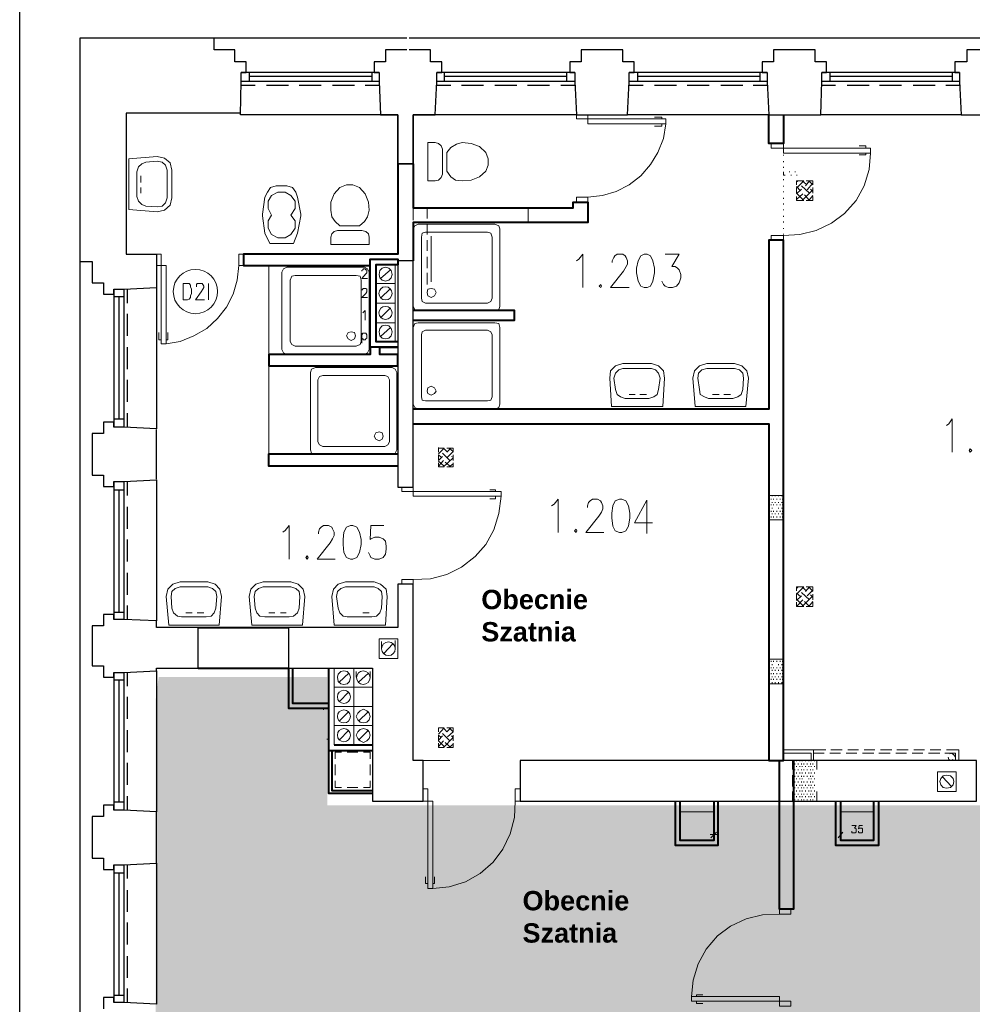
# Model space of a CAD drawing. Header units: millimetres. Extents: x 1 to 17496, y 1 to 30809.
# Tile 114 of 256: x 1887 to 2871, y 21536 to 22553. Entities that reach past the tile are written whole.
import ezdxf

# ---------------------------------------------------------------- set-up
doc = ezdxf.new("R2010")
doc.units = ezdxf.units.MM
doc.linetypes.add('CENTER', pattern=[2, 1.25, -0.25, 0.25, -0.25])
doc.layers.add('0_Przyz_opisy pom', color=255, linetype='CENTER', lineweight=40)
doc.layers.add('N_SSP_ewakuacja', color=4, linetype='CENTER', lineweight=40)
doc.layers.add('PDF _Geometria', color=7, linetype='Continuous')
doc.styles.add('arial', font='arialbd.ttf')

msp = doc.modelspace()

# ---------------------------------------------------------------- hatches: boundary and pattern name
at = {"layer": 'N_SSP_ewakuacja', "lineweight": 60, "transparency": 33554457}
h = msp.add_hatch(color=51, dxfattribs=at)
h.dxf.hatch_style = 1
h.paths.add_polyline_path([(4421.7, 21117), (4421.7, 21257.8), (4421.7, 21594.8), (3927.7, 21594.8), (3927.7, 21735.7), (3650.2, 21735.7), (3650.2, 21784.9), (3687.7, 21784.9), (3687.7, 21884.1), (3506, 21884.1), (3506, 21741.5), (2204.8, 21741.5), (2204.8, 21874.1), (2030.6, 21874.1), (2027.5, 21851.1), (2027.5, 21324), (2247.3, 21324), (2247.3, 21443.5), (4187, 21443.5), (4187, 21191.7), (4257.4, 21191.7), (4257.4, 20944.2), (4370.5, 20944.2), (4370.5, 21117)])

# ---------------------------------------------------------------- linework, layer by layer
at = {"layer": 'PDF _Geometria'}
msp.add_lwpolyline([(1887, 23449.8), (14038.1, 23449.8), (14038.1, 19447), (1887, 19447)], close=True, dxfattribs=at)
at = {"layer": 'PDF _Geometria', "lineweight": 25}
for points in [[(2286.8, 22522.2), (2264.9, 22522.2), (2264.9, 22509.6), (2253.1, 22509.6), (2253.1, 22498.7), (2258.2, 22498.7), (2258.2, 22489.4), (2259.8, 22454.9), (2115, 22454.9), (2115.8, 22489.4), (2115.8, 22498.7), (2120.9, 22498.7), (2120.9, 22509.6), (2109.1, 22509.6), (2109.1, 22522.2), (2088, 22522.2), (2088, 22534), (1949.1, 22534), (1949.1, 22303.3), (1961.7, 22303.3), (1961.7, 22281.4), (1973.5, 22281.4), (1973.5, 22269.6), (1984.4, 22269.6), (1984.4, 22274.6), (1994.5, 22274.6), (2028.2, 22276.3), (2028.2, 22130.6), (1994.5, 22132.3), (1984.4, 22132.3), (1984.4, 22137.4), (1973.5, 22137.4), (1973.5, 22125.6), (1961.7, 22125.6), (1961.7, 22104.5), (1961.7, 22082.6), (1973.5, 22082.6), (1973.5, 22070.8), (1984.4, 22070.8), (1984.4, 22075.9), (1994.5, 22075.9), (2028.2, 22077.6), (2028.2, 21931.9), (1994.5, 21933.5), (1984.4, 21933.5), (1984.4, 21938.6), (1973.5, 21938.6), (1973.5, 21926.8), (1961.7, 21926.8), (1961.7, 21904.9)], [(2286.8, 22534), (2088, 22534)], [(3881.1, 22534), (3682.4, 22534), (3483.6, 22534), (3284, 22534), (3085.2, 22534), (2886.5, 22534), (2687.7, 22534), (2488.9, 22534), (2289.3, 22534)], [(2462, 22454.9), (2515, 22454.9), (2516.7, 22489.4), (2516.7, 22498.7), (2521.8, 22498.7), (2521.8, 22509.6), (2510, 22509.6), (2510, 22522.2), (2488.9, 22522.2), (2467, 22522.2), (2467, 22509.6), (2455.2, 22509.6), (2455.2, 22498.7), (2460.3, 22498.7), (2460.3, 22489.4), (2462, 22454.9), (2316.3, 22454.9), (2318, 22489.4), (2318, 22498.7), (2323, 22498.7), (2323, 22509.6), (2311.2, 22509.6), (2311.2, 22522.2), (2289.3, 22522.2)], [(2660.7, 22454.9), (2714.6, 22454.9), (2715.5, 22489.4), (2715.5, 22498.7), (2720.5, 22498.7), (2720.5, 22509.6), (2708.7, 22509.6), (2708.7, 22522.2), (2687.7, 22522.2), (2665.8, 22522.2), (2665.8, 22509.6), (2654, 22509.6), (2654, 22498.7), (2659.1, 22498.7), (2659.1, 22489.4), (2660.7, 22454.9), (2515, 22454.9)], [(2859.5, 22454.9), (2913.4, 22454.9), (2915.1, 22489.4), (2915.1, 22498.7), (2920.1, 22498.7), (2920.1, 22509.6), (2907.5, 22509.6), (2907.5, 22522.2), (2886.5, 22522.2), (2865.4, 22522.2), (2865.4, 22509.6), (2852.8, 22509.6), (2852.8, 22498.7), (2857.8, 22498.7), (2857.8, 22489.4), (2859.5, 22454.9), (2714.6, 22454.9)], [(2258.2, 22498.7), (2115.8, 22498.7)], [(2124.2, 22498.7), (2124.2, 22489.4)], [(2250.6, 22494.5), (2124.2, 22494.5)], [(2250.6, 22498.7), (2250.6, 22489.4)], [(2460.3, 22498.7), (2318, 22498.7)], [(2325.5, 22498.7), (2325.5, 22489.4)], [(2451.9, 22494.5), (2325.5, 22494.5)], [(2451.9, 22498.7), (2451.9, 22489.4)], [(2659.1, 22498.7), (2516.7, 22498.7)], [(2525.1, 22498.7), (2525.1, 22489.4)], [(2651.5, 22494.5), (2525.1, 22494.5)], [(2651.5, 22498.7), (2651.5, 22489.4)], [(2857.8, 22498.7), (2715.5, 22498.7)], [(2723.9, 22498.7), (2723.9, 22489.4)], [(2850.2, 22494.5), (2723.9, 22494.5)], [(2850.2, 22498.7), (2850.2, 22489.4)], [(2258.2, 22489.4), (2115.8, 22489.4)], [(2130.1, 22485.2), (2115.8, 22485.2)], [(2164.7, 22485.2), (2141.9, 22485.2)], [(2198.4, 22485.2), (2175.6, 22485.2)], [(2232.9, 22485.2), (2210.2, 22485.2)], [(2258.2, 22485.2), (2243.8, 22485.2)], [(2460.3, 22489.4), (2318, 22489.4)], [(2332.3, 22485.2), (2318, 22485.2)], [(2366, 22485.2), (2343.2, 22485.2)], [(2400.5, 22485.2), (2377.8, 22485.2)], [(2434.2, 22485.2), (2411.4, 22485.2)], [(2460.3, 22485.2), (2446, 22485.2)], [(2659.1, 22489.4), (2516.7, 22489.4)], [(2531, 22485.2), (2516.7, 22485.2)], [(2565.6, 22485.2), (2542.8, 22485.2)], [(2599.3, 22485.2), (2576.5, 22485.2)], [(2633.8, 22485.2), (2611.1, 22485.2)], [(2659.1, 22485.2), (2644.7, 22485.2)], [(2857.8, 22489.4), (2715.5, 22489.4)], [(2729.8, 22485.2), (2715.5, 22485.2)], [(2764.3, 22485.2), (2741.6, 22485.2)], [(2798, 22485.2), (2775.3, 22485.2)], [(2832.6, 22485.2), (2809.8, 22485.2)], [(2858.7, 22485.2), (2843.5, 22485.2)], [(2115, 22456.6), (1997.1, 22456.6), (1997.1, 22310.9), (2028.2, 22310.9), (2028.2, 22276.3)], [(1949.1, 22303.3), (1949.1, 22104.5), (1949.1, 21904.9)], [(1984.4, 22274.6), (1984.4, 22132.3)], [(1994.5, 22274.6), (1994.5, 22132.3)], [(1997.9, 22274.6), (1997.9, 22260.3)], [(1984.4, 22267.1), (1994.5, 22267.1)], [(1989.5, 22267.1), (1989.5, 22140.7)], [(1997.9, 22249.4), (1997.9, 22226.6)], [(1997.9, 22214.8), (1997.9, 22192.1)], [(1997.9, 22181.1), (1997.9, 22158.4)], [(1984.4, 22140.7), (1994.5, 22140.7)], [(1997.9, 22146.6), (1997.9, 22132.3)], [(2028.2, 22078.4), (2028.2, 22129.8)], [(1984.4, 22075.9), (1984.4, 21933.5)], [(1984.4, 22067.4), (1994.5, 22067.4)], [(1989.5, 22067.4), (1989.5, 21941.1)], [(1994.5, 22075.9), (1994.5, 21933.5)], [(1997.9, 22075.9), (1997.9, 22061.6)], [(1997.9, 22049.8), (1997.9, 22027)], [(1997.9, 22016.1), (1997.9, 21993.3)], [(1997.9, 21981.5), (1997.9, 21958.8)], [(1997.9, 21947.9), (1997.9, 21933.5)], [(1984.4, 21941.1), (1994.5, 21941.1)], [(2028.2, 21880.5), (2028.2, 21883), (2071.2, 21883), (2071.2, 21925.1), (2028.2, 21925.1), (2028.2, 21931.9)], [(1949.1, 21907.4), (1949.1, 21708.7), (1949.1, 21509.1), (1949.1, 21310.3), (1949.1, 21111.5), (1949.1, 20912.8)], [(1961.7, 21907.4), (1961.7, 21885.5), (1973.5, 21885.5), (1973.5, 21873.7), (1984.4, 21873.7), (1984.4, 21878.8), (1994.5, 21878.8), (2028.2, 21880.5), (2028.2, 21734.8)], [(1984.4, 21878.8), (1984.4, 21736.5)], [(1994.5, 21878.8), (1994.5, 21736.5)], [(1997.9, 21878.8), (1997.9, 21864.5)], [(1984.4, 21871.2), (1994.5, 21871.2)], [(1989.5, 21871.2), (1989.5, 21744.9)], [(1997.9, 21853.5), (1997.9, 21830.8)], [(1997.9, 21819), (1997.9, 21796.3)], [(1997.9, 21785.3), (1997.9, 21762.6)], [(2028.2, 21681.7), (2028.2, 21734.8), (1994.5, 21736.5), (1984.4, 21736.5), (1984.4, 21741.5), (1973.5, 21741.5), (1973.5, 21729.7), (1961.7, 21729.7), (1961.7, 21708.7), (1961.7, 21686.8), (1973.5, 21686.8), (1973.5, 21675), (1984.4, 21675), (1984.4, 21680), (1994.5, 21680), (2028.2, 21681.7), (2028.2, 21536), (1994.5, 21537.7), (1984.4, 21537.7), (1984.4, 21542.7), (1973.5, 21542.7), (1973.5, 21531)], [(1984.4, 21744.9), (1994.5, 21744.9)], [(1997.9, 21750.8), (1997.9, 21736.5)], [(1984.4, 21680), (1984.4, 21537.7)], [(1984.4, 21671.6), (1994.5, 21671.6)], [(1989.5, 21671.6), (1989.5, 21545.3)], [(1994.5, 21680), (1994.5, 21537.7)], [(1997.9, 21680), (1997.9, 21665.7)], [(1997.9, 21653.9), (1997.9, 21631.2)], [(1997.9, 21620.2), (1997.9, 21597.5)], [(1997.9, 21585.7), (1997.9, 21563)], [(1997.9, 21552), (1997.9, 21537.7)], [(1984.4, 21545.3), (1994.5, 21545.3)]]:
    msp.add_lwpolyline(points, dxfattribs=at)
at = {"layer": 'PDF _Geometria', "lineweight": 18}
for points in [[(2143.6, 22454.9), (2125.9, 22454.9)], [(2421.6, 22454.9), (2403.9, 22454.9)], [(2763.5, 22454.9), (2745.8, 22454.9)], [(2473.8, 22369.8), (2488.9, 22371.5), (2503.2, 22375.7), (2516.7, 22382.4), (2528.5, 22391.7), (2538.6, 22403.5), (2546.2, 22416.1), (2552.1, 22430.4), (2554.6, 22445.6)], [(2550.4, 22450.7), (2550.4, 22452.3), (2542.8, 22452.3)], [(2550.4, 22445.6), (2550.4, 22443.1), (2542.8, 22443.1)], [(2675.9, 22425.4), (2675.9, 22424.6)], [(2761, 22420.3), (2761, 22422.9), (2754.2, 22422.9)], [(2675.9, 22419.5), (2675.9, 22418.7)], [(2675.9, 22330.2), (2692.7, 22331.1), (2709.6, 22335.3), (2725.6, 22342.9), (2739.1, 22353), (2750.9, 22366.4), (2759.3, 22381.6), (2764.3, 22398.4), (2766, 22415.3)], [(2675.9, 22413.6), (2675.9, 22412.8)], [(2761, 22415.3), (2761, 22413.6), (2754.2, 22413.6)], [(2675.9, 22406.9), (2675.9, 22406)], [(2675.9, 22401), (2675.9, 22400.1)], [(2675.9, 22395.9), (2675.9, 22392.5), (2677.6, 22392.5)], [(2675.9, 22394.2), (2675.9, 22393.4)], [(2682.6, 22395.9), (2681.8, 22395.9)], [(2683.5, 22392.5), (2684.3, 22392.5)], [(2688.5, 22395.9), (2687.7, 22395.9)], [(2689.4, 22392.5), (2690.2, 22392.5)], [(2012.2, 22391.7), (2012.2, 22385)], [(2675.9, 22388.3), (2675.9, 22387.5)], [(2689.4, 22385.8), (2691.1, 22386.7)], [(2689.4, 22379.1), (2697, 22386.7), (2689.4, 22386.7), (2689.4, 22382.4)], [(2690.2, 22385.8), (2689.4, 22386.7)], [(2699.5, 22383.3), (2695.3, 22386.7)], [(2698.6, 22381.6), (2702.9, 22386.7)], [(2699.5, 22386.7), (2706.2, 22386.7), (2706.2, 22382.4), (2702, 22386.7)], [(2700.3, 22377.4), (2706.2, 22384.1)], [(2012.2, 22374), (2012.2, 22379.9)], [(2675.9, 22381.6), (2675.9, 22380.8)], [(2675.9, 22375.7), (2675.9, 22374.9)], [(2693.6, 22376.5), (2689.4, 22380.8)], [(2696.1, 22367.3), (2689.4, 22374), (2689.4, 22379.9)], [(2689.4, 22373.2), (2694.4, 22378.2)], [(2689.4, 22367.3), (2696.1, 22373.2)], [(2702.9, 22374), (2694.4, 22381.6)], [(2695.3, 22366.4), (2706.2, 22377.4)], [(2702.9, 22366.4), (2697.8, 22372.3)], [(2706.2, 22375.7), (2703.7, 22378.2)], [(2706.2, 22374), (2706.2, 22379.9)], [(2675.9, 22369), (2675.9, 22368.1)], [(2675.9, 22363.1), (2675.9, 22362.2)], [(2689.4, 22370.6), (2689.4, 22366.4), (2697, 22366.4)], [(2699.5, 22366.4), (2706.2, 22366.4), (2706.2, 22370.6)], [(2702, 22366.4), (2706.2, 22371.5)], [(2293.5, 22346.2), (2293.5, 22358.9)], [(2307.9, 22347.9), (2307.9, 22358.9)], [(2412.3, 22343.7), (2412.3, 22358.9), (2412.3, 22343.7)], [(2675.9, 22357.2), (2675.9, 22356.3)], [(1997.1, 22346.2), (1997.1, 22327.7)], [(2277.5, 22327.7), (2277.5, 22346.2)], [(2307.9, 22331.1), (2307.9, 22342)], [(2675.9, 22350.4), (2675.9, 22349.6)], [(2675.9, 22344.5), (2675.9, 22343.7)], [(2293.5, 22329.4), (2293.5, 22340.3)], [(2675.9, 22337.8), (2675.9, 22337)], [(2675.9, 22331.9), (2675.9, 22331.1)], [(2293.5, 22312.5), (2293.5, 22323.5)], [(2307.9, 22314.2), (2307.9, 22325.2)], [(2312.1, 22329.4), (2312.1, 22282.2)], [(2675.9, 22325.2), (2675.9, 22326)], [(2293.5, 22294.8), (2293.5, 22306.6)], [(2307.9, 22296.5), (2307.9, 22308.3)], [(2462, 22304.1), (2464.5, 22305.8), (2468.7, 22310.9), (2468.7, 22276.3)], [(2499, 22302.4), (2499, 22304.1), (2500.7, 22307.5), (2501.6, 22309.2), (2504.1, 22310.9), (2510, 22310.9), (2512.5, 22309.2), (2513.4, 22307.5), (2515, 22304.1), (2515, 22300.7), (2513.4, 22298.2), (2510.8, 22293.2), (2497.4, 22276.3), (2516.7, 22276.3)], [(2553.8, 22310.9), (2568.1, 22310.9), (2560.5, 22298.2), (2563.9, 22298.2), (2566.4, 22296.5), (2568.1, 22294.8), (2569.8, 22289.8), (2569.8, 22286.4), (2568.1, 22281.4), (2565.6, 22278), (2561.4, 22276.3), (2557.1, 22276.3), (2553.8, 22278), (2552.1, 22279.7), (2550.4, 22283.1)], [(2113.3, 22299.1), (2111.6, 22283.9), (2107.4, 22269.6), (2100.7, 22256.1), (2091.4, 22244.3), (2080.4, 22234.2), (2067, 22226.6), (2052.7, 22220.7), (2038.3, 22218.2)], [(2144.5, 22207.3), (2144.5, 22299.1)], [(2240.5, 22293.2), (2240.5, 22294), (2241.3, 22294.8), (2242.2, 22295.7), (2243.8, 22295.7), (2244.7, 22294.8), (2245.5, 22294.8), (2245.5, 22291.5), (2244.7, 22290.6), (2240.5, 22285.6), (2246.4, 22285.6)], [(2259.8, 22285.6), (2270, 22294.8)], [(2307.9, 22279.7), (2307.9, 22291.5)], [(2069.5, 22277.2), (2069.5, 22279.7), (2070.3, 22280.5), (2075.4, 22280.5), (2076.2, 22279.7), (2077.1, 22278), (2077.1, 22276.3), (2076.2, 22274.6), (2074.6, 22272.1), (2068.7, 22263.7), (2077.9, 22263.7)], [(2082.1, 22280.5), (2082.1, 22263.7)], [(2293.5, 22287.3), (2293.5, 22269.6)], [(2240.5, 22273.8), (2241.3, 22274.6), (2241.3, 22275.5), (2244.7, 22275.5), (2245.5, 22274.6), (2245.5, 22272.1), (2244.7, 22270.4), (2240.5, 22266.2), (2246.4, 22266.2)], [(2259.8, 22265.4), (2270, 22275.5)], [(2241.3, 22250.2), (2242.2, 22251.1), (2243.8, 22252.7), (2243.8, 22242.6)], [(2259.8, 22245.2), (2270, 22255.3)], [(2033.3, 22222.4), (2030.8, 22222.4), (2030.8, 22230)], [(2038.3, 22222.4), (2040, 22222.4), (2040, 22230)], [(2259.8, 22225.8), (2270, 22235.1)], [(2240.5, 22229.2), (2240.5, 22219)], [(2240.5, 22227.5), (2241.3, 22229.2), (2244.7, 22229.2), (2245.5, 22227.5), (2245.5, 22224.1), (2244.7, 22223.3), (2243.8, 22222.4), (2242.2, 22222.4), (2241.3, 22223.3), (2240.5, 22224.1)], [(2144.5, 22104.5), (2144.5, 22195.5)], [(2516.7, 22166), (2522.6, 22166)], [(2534.4, 22166), (2527.7, 22166)], [(2602.6, 22166), (2609.4, 22166)], [(2621.2, 22166), (2614.4, 22166)], [(2844.3, 22134), (2846.9, 22135.7), (2850.2, 22140.7), (2850.2, 22106.2)], [(2319.6, 22110.4), (2319.6, 22111.2)], [(2319.6, 22104.5), (2325.5, 22110.4), (2319.6, 22110.4), (2319.6, 22106.2)], [(2328.1, 22107), (2324.7, 22110.4)], [(2334.8, 22106.2), (2334.8, 22110.4), (2328.1, 22110.4)], [(2328.1, 22106.2), (2332.3, 22110.4)], [(2328.9, 22101.1), (2334.8, 22107), (2330.6, 22110.4)], [(2322.2, 22101.1), (2319.6, 22103.7), (2319.6, 22097.8), (2323.9, 22102)], [(2319.6, 22091.9), (2324.7, 22097.8)], [(2331.4, 22097.8), (2323.9, 22105.3)], [(2324.7, 22091), (2334.8, 22100.3)], [(2334.8, 22101.1), (2333.1, 22102)], [(2334.8, 22097.8), (2334.8, 22103.7)], [(2325.5, 22091.9), (2319.6, 22096.9)], [(2319.6, 22095.2), (2319.6, 22091), (2325.5, 22091)], [(2332.3, 22091), (2326.4, 22096.1)], [(2328.1, 22091), (2334.8, 22091), (2334.8, 22095.2)], [(2330.6, 22091), (2334.8, 22094.4)], [(2378.6, 22065.8), (2378.6, 22067.4), (2372.7, 22067.4)], [(2293.5, 21974.8), (2311.2, 21975.6), (2328.1, 21979.9), (2343.2, 21987.4), (2357.5, 21998.4), (2368.5, 22011), (2376.9, 22026.2), (2382, 22043), (2384.5, 22060.7)], [(2378.6, 22060.7), (2378.6, 22058.2), (2372.7, 22058.2)], [(2436.5, 22051), (2439, 22052.7), (2443.2, 22057.7), (2443.2, 22023.2)], [(2473.5, 22049.3), (2473.5, 22051), (2474.4, 22054.4), (2476.1, 22056.1), (2478.6, 22057.7), (2483.7, 22057.7), (2487, 22056.1), (2487.9, 22054.4), (2489.5, 22051), (2489.5, 22047.6), (2487.9, 22044.3), (2485.3, 22040.1), (2471.9, 22023.2), (2490.4, 22023.2)], [(2534.9, 22022.3), (2534.9, 22056.8), (2522.2, 22033.2), (2540.7, 22033.2)], [(2675.9, 22051.4), (2675.9, 22061.6), (2660.7, 22061.6), (2660.7, 22051.4)], [(2661.6, 22060.7), (2661.6, 22061.6)], [(2663.3, 22057.3), (2663.3, 22058.2)], [(2664.1, 22060.7), (2664.1, 22061.6)], [(2665.8, 22057.3), (2665.8, 22058.2)], [(2667.5, 22060.7), (2667.5, 22061.6)], [(2669.2, 22057.3), (2669.2, 22058.2)], [(2670.8, 22060.7), (2670.8, 22061.6)], [(2672.5, 22057.3), (2672.5, 22058.2)], [(2674.2, 22060.7), (2674.2, 22061.6)], [(2675.1, 22057.3), (2675.1, 22058.2)], [(2660.7, 22046.4), (2660.7, 22036.3), (2675.9, 22036.3), (2675.9, 22046.4)], [(2661.6, 22054), (2661.6, 22054.8)], [(2661.6, 22048.1), (2661.6, 22048.9)], [(2663.3, 22051.4), (2663.3, 22052.3)], [(2664.1, 22054), (2664.1, 22054.8)], [(2664.1, 22048.1), (2664.1, 22048.9)], [(2665.8, 22051.4), (2665.8, 22052.3)], [(2667.5, 22054), (2667.5, 22054.8)], [(2669.2, 22051.4), (2669.2, 22052.3)], [(2670.8, 22054), (2670.8, 22054.8)], [(2670.8, 22048.1), (2670.8, 22048.9)], [(2672.5, 22051.4), (2672.5, 22052.3)], [(2674.2, 22054), (2674.2, 22054.8)], [(2674.2, 22048.1), (2674.2, 22048.9)], [(2675.1, 22051.4), (2675.1, 22052.3)], [(2661.6, 22042.2), (2661.6, 22043)], [(2663.3, 22044.7), (2663.3, 22045.6)], [(2663.3, 22038.8), (2663.3, 22039.7)], [(2664.1, 22042.2), (2664.1, 22043)], [(2665.8, 22044.7), (2665.8, 22045.6)], [(2665.8, 22038.8), (2665.8, 22039.7)], [(2667.5, 22042.2), (2667.5, 22043)], [(2669.2, 22044.7), (2669.2, 22045.6)], [(2669.2, 22038.8), (2669.2, 22039.7)], [(2670.8, 22042.2), (2670.8, 22043)], [(2672.5, 22044.7), (2672.5, 22045.6)], [(2672.5, 22038.8), (2672.5, 22039.7)], [(2674.2, 22042.2), (2674.2, 22043)], [(2675.1, 22044.7), (2675.1, 22045.6)], [(2675.1, 22038.8), (2675.1, 22039.7)], [(2158.8, 22023.7), (2161.3, 22025.3), (2165.5, 22030.4), (2165.5, 21995.9)], [(2195.8, 22022), (2195.8, 22023.7), (2196.7, 22027), (2198.4, 22028.7), (2200.9, 22030.4), (2205.9, 22030.4), (2209.3, 22028.7), (2210.2, 22027), (2211.8, 22023.7), (2211.8, 22020.3), (2210.2, 22016.9), (2207.6, 22012.7), (2194.2, 21995.9), (2212.7, 21995.9)], [(2263.2, 22030.4), (2249.7, 22030.4), (2248.9, 22016.1), (2249.7, 22016.9), (2253.9, 22018.6), (2258.2, 22018.6), (2262.4, 22016.9), (2264.9, 22014.4), (2265.7, 22009.3), (2265.7, 22006), (2264.9, 22000.9), (2262.4, 21997.5), (2258.2, 21995.9), (2253.9, 21995.9), (2249.7, 21997.5), (2248.9, 21999.2), (2247.2, 22002.6)], [(2689.4, 21965.5), (2691.1, 21967.2)], [(2689.4, 21953.7), (2689.4, 21959.6), (2697, 21967.2), (2689.4, 21967.2), (2689.4, 21963)], [(2690.2, 21966.4), (2689.4, 21967.2)], [(2699.5, 21963), (2695.3, 21967.2)], [(2698.6, 21962.2), (2702.9, 21967.2)], [(2706.2, 21963), (2706.2, 21967.2), (2699.5, 21967.2)], [(2706.2, 21962.2), (2702, 21967.2)], [(2693.6, 21957.1), (2689.4, 21960.5)], [(2689.4, 21952.9), (2694.4, 21958)], [(2702.9, 21953.7), (2694.4, 21961.3)], [(2695.3, 21947), (2706.2, 21958)], [(2700.3, 21958), (2706.2, 21963.9)], [(2706.2, 21956.3), (2703.7, 21958.8)], [(2706.2, 21953.7), (2706.2, 21959.6)], [(2696.1, 21947.9), (2689.4, 21954.6)], [(2689.4, 21947), (2696.1, 21953.7)], [(2689.4, 21951.2), (2689.4, 21947), (2697, 21947)], [(2702.9, 21947), (2697.8, 21952.1)], [(2699.5, 21947), (2706.2, 21947), (2706.2, 21951.2)], [(2702, 21947), (2706.2, 21952.1)], [(2058.6, 21940.3), (2065.3, 21940.3)], [(2077.1, 21940.3), (2070.3, 21940.3)], [(2144.5, 21940.3), (2150.4, 21940.3)], [(2162.1, 21940.3), (2156.3, 21940.3)], [(2248.1, 21940.3), (2241.3, 21940.3)], [(2125.9, 21925.1), (2143.6, 21925.1)], [(2260.7, 21903.2), (2260.7, 21910.8)], [(2263.2, 21898.2), (2272.5, 21908.3)], [(2275, 21903.2), (2275, 21911.6)], [(2293.5, 21913.3), (2293.5, 21894.8)], [(2082.1, 21883), (2082.1, 21883.8)], [(2675.9, 21883), (2675.9, 21892.3), (2660.7, 21892.3), (2660.7, 21883)], [(2661.6, 21886.4), (2661.6, 21887.2)], [(2663.3, 21889.7), (2663.3, 21890.6)], [(2663.3, 21883), (2663.3, 21883.8)], [(2664.1, 21886.4), (2664.1, 21887.2)], [(2665.8, 21889.7), (2665.8, 21890.6)], [(2665.8, 21883), (2665.8, 21883.8)], [(2669.2, 21889.7), (2669.2, 21890.6)], [(2669.2, 21883), (2669.2, 21883.8)], [(2670.8, 21886.4), (2670.8, 21887.2)], [(2672.5, 21889.7), (2672.5, 21890.6)], [(2672.5, 21883), (2672.5, 21883.8)], [(2674.2, 21886.4), (2674.2, 21887.2)], [(2675.1, 21889.7), (2675.1, 21890.6)], [(2675.1, 21883), (2675.1, 21883.8)], [(2157.9, 21883), (2146.1, 21883)], [(2216.9, 21868.7), (2227, 21877.9)], [(2234.6, 21873.7), (2234.6, 21879.6)], [(2237.1, 21868.7), (2247.2, 21877.9)], [(2248.9, 21873.7), (2248.9, 21879.6)], [(2293.5, 21856.9), (2293.5, 21874.6)], [(2660.7, 21877.1), (2660.7, 21867), (2675.9, 21867), (2675.9, 21877.1)], [(2661.6, 21880.5), (2661.6, 21881.3)], [(2661.6, 21873.7), (2661.6, 21874.6)], [(2663.3, 21877.1), (2663.3, 21877.9)], [(2664.1, 21880.5), (2664.1, 21881.3)], [(2664.1, 21873.7), (2664.1, 21874.6)], [(2665.8, 21877.1), (2665.8, 21877.9)], [(2667.5, 21880.5), (2667.5, 21881.3)], [(2667.5, 21873.7), (2667.5, 21874.6)], [(2669.2, 21877.1), (2669.2, 21877.9)], [(2670.8, 21880.5), (2670.8, 21881.3)], [(2670.8, 21873.7), (2670.8, 21874.6)], [(2672.5, 21877.1), (2672.5, 21877.9)], [(2674.2, 21880.5), (2674.2, 21881.3)], [(2674.2, 21873.7), (2674.2, 21874.6)], [(2675.1, 21877.1), (2675.1, 21877.9)], [(2661.6, 21867.8), (2661.6, 21868.7)], [(2663.3, 21871.2), (2663.3, 21872.1)], [(2664.1, 21867.8), (2664.1, 21868.7)], [(2665.8, 21871.2), (2665.8, 21872.1)], [(2667.5, 21867.8), (2667.5, 21868.7)], [(2669.2, 21871.2), (2669.2, 21872.1)], [(2670.8, 21867.8), (2670.8, 21868.7)], [(2672.5, 21871.2), (2672.5, 21872.1)], [(2674.2, 21867.8), (2674.2, 21868.7)], [(2675.1, 21871.2), (2675.1, 21872.1)], [(2176.5, 21846.8), (2168.9, 21846.8), (2168.9, 21856)], [(2205.9, 21856), (2205.9, 21846.8), (2199.2, 21846.8)], [(2216.9, 21848.5), (2227, 21858.6)], [(2193.3, 21846.8), (2182.4, 21846.8)], [(2200.9, 21841.7), (2200.9, 21840)], [(2216.9, 21828.3), (2227, 21838.4)], [(2237.1, 21828.3), (2247.2, 21838.4)], [(2675.9, 21812.3), (2675.9, 21824.9)], [(2216.9, 21808.9), (2227, 21819)], [(2237.1, 21808.9), (2247.2, 21819)], [(2319.6, 21820.7), (2319.6, 21821.5)], [(2319.6, 21814.8), (2325.5, 21821.5), (2319.6, 21821.5), (2319.6, 21817.3)], [(2325.5, 21802.1), (2319.6, 21808), (2319.6, 21813.9), (2322.2, 21811.4)], [(2319.6, 21808.9), (2323.9, 21813.1)], [(2331.4, 21808), (2323.9, 21815.6)], [(2324.7, 21821.5), (2328.1, 21817.3), (2332.3, 21821.5)], [(2324.7, 21801.3), (2334.8, 21811.4), (2333.1, 21813.1)], [(2334.8, 21817.3), (2334.8, 21821.5), (2328.1, 21821.5)], [(2328.9, 21812.3), (2334.8, 21817.3), (2330.6, 21821.5)], [(2334.8, 21808), (2334.8, 21813.9)], [(2204.3, 21809.7), (2205.9, 21809.7)], [(2319.6, 21802.1), (2324.7, 21808)], [(2319.6, 21805.5), (2319.6, 21801.3), (2325.5, 21801.3)], [(2332.3, 21801.3), (2326.4, 21806.4)], [(2328.1, 21801.3), (2334.8, 21801.3), (2334.8, 21805.5)], [(2330.6, 21801.3), (2334.8, 21804.7)], [(2219.4, 21796.3), (2212.7, 21796.3), (2212.7, 21789.5)], [(2236.3, 21796.3), (2225.3, 21796.3)], [(2248.9, 21789.5), (2248.9, 21796.3), (2242.2, 21796.3)], [(2707.1, 21787.8), (2707.1, 21798.8), (2675.9, 21798.8)], [(2704.5, 21787), (2704.5, 21787.8), (2704.5, 21795.4), (2675.9, 21795.4)], [(2719.7, 21798.8), (2707.1, 21798.8)], [(2707.1, 21795.4), (2718, 21795.4)], [(2723.9, 21795.4), (2734.9, 21795.4)], [(2736.5, 21798.8), (2724.8, 21798.8)], [(2740.8, 21795.4), (2751.7, 21795.4)], [(2753.4, 21798.8), (2742.4, 21798.8)], [(2757.6, 21795.4), (2769.4, 21795.4)], [(2770.2, 21798.8), (2759.3, 21798.8)], [(2774.4, 21795.4), (2786.2, 21795.4)], [(2787.9, 21798.8), (2776.1, 21798.8)], [(2792.1, 21795.4), (2803.1, 21795.4)], [(2804.8, 21798.8), (2793, 21798.8)], [(2809, 21795.4), (2819.9, 21795.4)], [(2821.6, 21798.8), (2810.7, 21798.8)], [(2825.8, 21795.4), (2837.6, 21795.4)], [(2838.5, 21798.8), (2827.5, 21798.8)], [(2842.7, 21795.4), (2853.6, 21795.4), (2853.6, 21787.8), (2857, 21787.8), (2857, 21798.8), (2844.3, 21798.8)], [(2853.6, 21792), (2853.6, 21791.2), (2851.9, 21793.7), (2849.4, 21795.4), (2847.7, 21794.6)], [(2212.7, 21783.6), (2212.7, 21772.7)], [(2248.9, 21772.7), (2248.9, 21783.6)], [(2303.6, 21787.8), (2331.4, 21787.8)], [(2695.3, 21787), (2695.3, 21787.8), (2685.2, 21787.8), (2685.2, 21778.6)], [(2686, 21787), (2686, 21787.8)], [(2686, 21781.1), (2686, 21781.9)], [(2687.7, 21783.6), (2687.7, 21784.5)], [(2689.4, 21787), (2689.4, 21787.8)], [(2689.4, 21781.1), (2689.4, 21781.9)], [(2691.1, 21783.6), (2691.1, 21784.5)], [(2692.7, 21787), (2692.7, 21787.8)], [(2692.7, 21781.1), (2692.7, 21781.9)], [(2694.4, 21783.6), (2694.4, 21784.5)], [(2695.3, 21781.1), (2695.3, 21781.9)], [(2697, 21783.6), (2697, 21784.5)], [(2698.6, 21787), (2698.6, 21787.8)], [(2698.6, 21781.1), (2698.6, 21781.9)], [(2700.3, 21783.6), (2700.3, 21784.5)], [(2710.4, 21778.6), (2710.4, 21787.8), (2701.2, 21787.8)], [(2702, 21787), (2702, 21787.8)], [(2702, 21781.1), (2702, 21781.9)], [(2703.7, 21783.6), (2703.7, 21784.5)], [(2704.5, 21781.1), (2704.5, 21781.9)], [(2706.2, 21783.6), (2706.2, 21784.5)], [(2707.9, 21787), (2707.9, 21787.8)], [(2707.9, 21781.1), (2707.9, 21781.9)], [(2745.8, 21787.8), (2763.5, 21787.8)], [(2846, 21791.2), (2846.9, 21788.7), (2849.4, 21787.8), (2851.1, 21788.7)], [(2685.2, 21772.7), (2685.2, 21760.9)], [(2686, 21774.4), (2686, 21775.2)], [(2687.7, 21777.7), (2687.7, 21778.6)], [(2687.7, 21771), (2687.7, 21771.8)], [(2689.4, 21774.4), (2689.4, 21775.2)], [(2691.1, 21777.7), (2691.1, 21778.6)], [(2691.1, 21771), (2691.1, 21771.8)], [(2692.7, 21774.4), (2692.7, 21775.2)], [(2694.4, 21777.7), (2694.4, 21778.6)], [(2694.4, 21771), (2694.4, 21771.8)], [(2695.3, 21774.4), (2695.3, 21775.2)], [(2697, 21777.7), (2697, 21778.6)], [(2697, 21771), (2697, 21771.8)], [(2698.6, 21774.4), (2698.6, 21775.2)], [(2700.3, 21777.7), (2700.3, 21778.6)], [(2700.3, 21771), (2700.3, 21771.8)], [(2702, 21774.4), (2702, 21775.2)], [(2703.7, 21777.7), (2703.7, 21778.6)], [(2703.7, 21771), (2703.7, 21771.8)], [(2704.5, 21774.4), (2704.5, 21775.2)], [(2706.2, 21777.7), (2706.2, 21778.6)], [(2706.2, 21771), (2706.2, 21771.8)], [(2707.9, 21774.4), (2707.9, 21775.2)], [(2212.7, 21766.8), (2212.7, 21760), (2219.4, 21760)], [(2242.2, 21760), (2248.9, 21760), (2248.9, 21766.8)], [(2686, 21768.5), (2686, 21769.3)], [(2686, 21761.7), (2686, 21762.6)], [(2687.7, 21765.1), (2687.7, 21765.9)], [(2689.4, 21768.5), (2689.4, 21769.3)], [(2689.4, 21761.7), (2689.4, 21762.6)], [(2691.1, 21765.1), (2691.1, 21765.9)], [(2692.7, 21768.5), (2692.7, 21769.3)], [(2692.7, 21761.7), (2692.7, 21762.6)], [(2694.4, 21765.1), (2694.4, 21765.9)], [(2695.3, 21768.5), (2695.3, 21769.3)], [(2695.3, 21761.7), (2695.3, 21762.6)], [(2697, 21765.1), (2697, 21765.9)], [(2698.6, 21761.7), (2698.6, 21762.6)], [(2700.3, 21765.1), (2700.3, 21765.9)], [(2702, 21768.5), (2702, 21769.3)], [(2702, 21761.7), (2702, 21762.6)], [(2703.7, 21765.1), (2703.7, 21765.9)], [(2704.5, 21768.5), (2704.5, 21769.3)], [(2704.5, 21761.7), (2704.5, 21762.6)], [(2706.2, 21765.1), (2706.2, 21765.9)], [(2707.9, 21768.5), (2707.9, 21769.3)], [(2707.9, 21761.7), (2707.9, 21762.6)], [(2840.1, 21771), (2849.4, 21760.9)], [(2225.3, 21760), (2236.3, 21760)], [(2685.2, 21755.8), (2685.2, 21745.7), (2695.3, 21745.7)], [(2686, 21755.8), (2686, 21756.7)], [(2687.7, 21759.2), (2687.7, 21760)], [(2687.7, 21752.5), (2687.7, 21753.3)], [(2689.4, 21755.8), (2689.4, 21756.7)], [(2691.1, 21759.2), (2691.1, 21760)], [(2691.1, 21752.5), (2691.1, 21753.3)], [(2692.7, 21755.8), (2692.7, 21756.7)], [(2694.4, 21759.2), (2694.4, 21760)], [(2694.4, 21752.5), (2694.4, 21753.3)], [(2695.3, 21755.8), (2695.3, 21756.7)], [(2697, 21759.2), (2697, 21760)], [(2697, 21752.5), (2697, 21753.3)], [(2698.6, 21755.8), (2698.6, 21756.7)], [(2700.3, 21759.2), (2700.3, 21760)], [(2700.3, 21752.5), (2700.3, 21753.3)], [(2701.2, 21745.7), (2710.4, 21745.7), (2710.4, 21755.8)], [(2702, 21755.8), (2702, 21756.7)], [(2703.7, 21759.2), (2703.7, 21760)], [(2703.7, 21752.5), (2703.7, 21753.3)], [(2704.5, 21755.8), (2704.5, 21756.7)], [(2706.2, 21759.2), (2706.2, 21760)], [(2706.2, 21752.5), (2706.2, 21753.3)], [(2707.9, 21755.8), (2707.9, 21756.7)], [(2309.5, 21745.7), (2310.4, 21745.7)], [(2398.8, 21745.7), (2398, 21728.9), (2393.8, 21712), (2386.2, 21696), (2376.1, 21682.6), (2362.6, 21670.8), (2347.4, 21662.3), (2330.6, 21657.3), (2313.7, 21655.6)], [(2686, 21749.9), (2686, 21750.8)], [(2687.7, 21746.6), (2687.7, 21747.4)], [(2689.4, 21749.9), (2689.4, 21750.8)], [(2691.1, 21746.6), (2691.1, 21747.4)], [(2692.7, 21749.9), (2692.7, 21750.8)], [(2694.4, 21746.6), (2694.4, 21747.4)], [(2695.3, 21749.9), (2695.3, 21750.8)], [(2697, 21746.6), (2697, 21747.4)], [(2698.6, 21749.9), (2698.6, 21750.8)], [(2700.3, 21746.6), (2700.3, 21747.4)], [(2702, 21749.9), (2702, 21750.8)], [(2703.7, 21746.6), (2703.7, 21747.4)], [(2704.5, 21749.9), (2704.5, 21750.8)], [(2706.2, 21746.6), (2706.2, 21747.4)], [(2707.9, 21749.9), (2707.9, 21750.8)], [(2600.1, 21711.2), (2607.7, 21711.2)], [(2746.6, 21720.5), (2750.9, 21720.5), (2749.2, 21717.9), (2750, 21717.9), (2750.9, 21717.1), (2750.9, 21713.7), (2750, 21712.9), (2746.6, 21712.9), (2746.6, 21714.6)], [(2757.6, 21720.5), (2754.2, 21720.5), (2753.4, 21717.1), (2754.2, 21717.9), (2756.8, 21717.9), (2757.6, 21717.1), (2757.6, 21713.7), (2756.8, 21712.9), (2754.2, 21712.9), (2753.4, 21713.7), (2753.4, 21714.6)], [(2028.2, 21689.3), (2028.2, 21671.6)], [(2308.7, 21660.7), (2306.2, 21660.7), (2306.2, 21667.4)], [(2313.7, 21660.7), (2315.4, 21660.7), (2315.4, 21667.4)], [(2671.9, 21629.1), (2654.3, 21628.3), (2637.4, 21624.1), (2621.4, 21616.5), (2607.9, 21606.4), (2596.1, 21592.9), (2587.7, 21577.7), (2582.7, 21560.9), (2581, 21544)], [(2586, 21544), (2586, 21545.7), (2592.8, 21545.7)], [(2586, 21539), (2586, 21536.5), (2592.8, 21536.5)]]:
    msp.add_lwpolyline(points, dxfattribs=at)
at = {"layer": 'PDF _Geometria', "lineweight": 25}
for points in [[(2316.3, 22454.9), (2293.5, 22454.9), (2293.5, 22404.3), (2277.5, 22404.3), (2277.5, 22454.9), (2259.8, 22454.9), (2277.5, 22454.9), (2277.5, 22404.3), (2293.5, 22404.3), (2293.5, 22454.9)], [(2293.5, 22070), (2293.5, 22304.1), (2277.5, 22304.1), (2277.5, 22070)], [(2277.5, 21969.8), (2277.5, 21925.1), (2164.7, 21925.1), (2164.7, 21883), (2251.4, 21883), (2251.4, 21745.7), (2303.6, 21745.7), (2303.6, 21787.8), (2293.5, 21787.8), (2293.5, 21969.8)], [(2875.5, 21745.7), (2875.5, 21787.8), (2403.9, 21787.8), (2403.9, 21745.7)]]:
    msp.add_lwpolyline(points, close=True, dxfattribs=at)
at = {"layer": 'PDF _Geometria', "lineweight": 18}
for points in [[(2554.6, 22445.6), (2473.8, 22445.6), (2473.8, 22454.9), (2462, 22454.9), (2462, 22450.7), (2554.6, 22450.7)], [(2316.3, 22386.7), (2308.7, 22386.7), (2308.7, 22426.2), (2316.3, 22426.2), (2319.6, 22425.4), (2322.2, 22422.9), (2323.9, 22419.5), (2323.9, 22393.4), (2322.2, 22390), (2319.6, 22387.5)], [(2328.1, 22396.8), (2328.1, 22416.1), (2332.3, 22421.2), (2338.2, 22424.6), (2344.1, 22426.2), (2353.3, 22425.4), (2361.8, 22422), (2368.5, 22416.1), (2371, 22409.4), (2371, 22402.7), (2368.5, 22396.8), (2361.8, 22390.9), (2353.3, 22387.5), (2344.1, 22386.7), (2337.3, 22387.5), (2332.3, 22390.9)], [(2766, 22415.3), (2675.9, 22415.3), (2675.9, 22425.4), (2663.3, 22425.4), (2663.3, 22420.3), (2766, 22420.3)], [(1999.6, 22409.4), (2029.1, 22411.9), (2036.7, 22410.2), (2042.5, 22405.2), (2044.2, 22397.6), (2044.2, 22369), (2042.5, 22361.4), (2036.7, 22356.3), (2029.1, 22354.6), (1999.6, 22357.2)], [(2008, 22395.9), (2008, 22370.6), (2009.7, 22365.6), (2013.1, 22362.2), (2017.3, 22360.5), (2029.1, 22359.7), (2034.1, 22360.5), (2037.5, 22363.9), (2039.2, 22369), (2039.2, 22397.6), (2037.5, 22402.7), (2034.1, 22406), (2029.1, 22406.9), (2017.3, 22406), (2013.1, 22404.3), (2009.7, 22401)], [(2217.7, 22340.3), (2237.9, 22340.3), (2243, 22344.5), (2246.4, 22349.6), (2248.1, 22356.3), (2247.2, 22364.8), (2243.8, 22373.2), (2237.9, 22379.9), (2231.2, 22382.4), (2224.5, 22382.4), (2217.7, 22379.9), (2211.8, 22373.2), (2208.5, 22364.8), (2208.5, 22356.3), (2209.3, 22349.6), (2212.7, 22344.5)], [(2173.9, 22332.7), (2177.3, 22350.4), (2177.3, 22352.1), (2173.9, 22369.8), (2172.3, 22374.9), (2168.9, 22379.9), (2163, 22381.6), (2152, 22381.6), (2146.1, 22379.9), (2142.8, 22374.9), (2140.2, 22369.8), (2137.7, 22352.1), (2137.7, 22350.4), (2140.2, 22332.7), (2145.3, 22321.8), (2169.7, 22321.8)], [(2147, 22351.3), (2143.6, 22345.4), (2143.6, 22337.8), (2147, 22331.1), (2153.7, 22327.7), (2161.3, 22327.7), (2167.2, 22331.1), (2171.4, 22337.8), (2171.4, 22345.4), (2167.2, 22351.3), (2171.4, 22358), (2171.4, 22365.6), (2167.2, 22371.5), (2161.3, 22374.9), (2153.7, 22374.9), (2147, 22371.5), (2143.6, 22365.6), (2143.6, 22358)], [(2473.8, 22364.8), (2473.8, 22369.8), (2462, 22369.8), (2462, 22364.8)], [(2421.6, 22358.9), (2403.9, 22358.9)], [(2377.8, 22252.7), (2298.6, 22252.7), (2295.2, 22253.6), (2293.5, 22256.9), (2293.5, 22337), (2295.2, 22340.3), (2298.6, 22342), (2377.8, 22342), (2382, 22340.3), (2382.8, 22337), (2382.8, 22256.9), (2382, 22253.6)], [(2403.9, 22343.7), (2421.6, 22343.7)], [(2208.5, 22328.5), (2208.5, 22321), (2248.1, 22321), (2248.1, 22328.5), (2247.2, 22331.9), (2244.7, 22334.4), (2240.5, 22335.3), (2215.2, 22335.3), (2211.8, 22334.4), (2209.3, 22331.9)], [(2370.2, 22260.3), (2306.2, 22260.3), (2302.8, 22262), (2302, 22265.4), (2302, 22328.5), (2302.8, 22332.7), (2306.2, 22333.6), (2370.2, 22333.6), (2373.5, 22332.7), (2375.2, 22328.5), (2375.2, 22265.4), (2373.5, 22262)], [(2675.9, 22325.2), (2675.9, 22330.2), (2663.3, 22330.2), (2663.3, 22325.2)], [(2038.3, 22218.2), (2038.3, 22299.1), (2028.2, 22299.1), (2028.2, 22310.9), (2033.3, 22310.9), (2033.3, 22218.2)], [(2118.3, 22299.1), (2118.3, 22310.9), (2113.3, 22310.9), (2113.3, 22299.1)], [(2143.6, 22310.9), (2125.9, 22310.9)], [(2531.9, 22310.9), (2528.5, 22309.2), (2526, 22304.1), (2524.3, 22296.5), (2524.3, 22291.5), (2526, 22283.1), (2528.5, 22278), (2531.9, 22276.3), (2535.3, 22276.3), (2538.6, 22278), (2541.1, 22283.1), (2542.8, 22291.5), (2542.8, 22296.5), (2541.1, 22304.1), (2538.6, 22309.2), (2535.3, 22310.9)], [(2125.9, 22299.1), (2143.6, 22299.1)], [(2163, 22207.3), (2243, 22207.3), (2246.4, 22208.9), (2248.1, 22212.3), (2248.1, 22292.3), (2246.4, 22295.7), (2243, 22297.4), (2163, 22297.4), (2159.6, 22295.7), (2157.9, 22292.3), (2157.9, 22212.3), (2159.6, 22208.9)], [(2275, 22280.5), (2275, 22299.9), (2254.8, 22299.9), (2254.8, 22280.5)], [(2271.6, 22289.8), (2270.8, 22294), (2268.3, 22296.5), (2264.9, 22297.4), (2261.5, 22296.5), (2259, 22294), (2258.2, 22289.8), (2259, 22286.4), (2261.5, 22283.9), (2264.9, 22283.1), (2268.3, 22283.9), (2270.8, 22286.4)], [(2056, 22263.7), (2056, 22280.5), (2061.9, 22280.5), (2063.6, 22278.8), (2063.6, 22277.2), (2064.4, 22274.6), (2064.4, 22270.4), (2063.6, 22267.9), (2063.6, 22266.2), (2061.9, 22264.5), (2060.2, 22263.7)], [(2171.4, 22215.7), (2234.6, 22215.7), (2238.8, 22217.4), (2239.6, 22220.7), (2239.6, 22283.9), (2238.8, 22288.1), (2234.6, 22289), (2171.4, 22289), (2168, 22288.1), (2166.4, 22283.9), (2166.4, 22220.7), (2168, 22217.4)], [(2275, 22260.3), (2275, 22280.5), (2254.8, 22280.5), (2254.8, 22260.3)], [(2312.1, 22275.5), (2315.4, 22274.6), (2317.1, 22271.3), (2315.4, 22267.9), (2312.1, 22266.2), (2308.7, 22267.9), (2307.9, 22271.3), (2308.7, 22274.6)], [(2487.2, 22279.7), (2485.6, 22278), (2487.2, 22276.3), (2488.1, 22278)], [(2275, 22240.1), (2275, 22260.3), (2254.8, 22260.3), (2254.8, 22240.1)], [(2275, 22220.7), (2275, 22240.1), (2254.8, 22240.1), (2254.8, 22220.7)], [(2377.8, 22150.8), (2298.6, 22150.8), (2295.2, 22152.5), (2293.5, 22155.9), (2293.5, 22235.1), (2295.2, 22239.3), (2298.6, 22240.1), (2377.8, 22240.1), (2382, 22239.3), (2382.8, 22235.1), (2382.8, 22155.9), (2382, 22152.5)], [(2229.5, 22230.8), (2226.2, 22230), (2224.5, 22226.6), (2226.2, 22223.3), (2229.5, 22221.6), (2232.9, 22223.3), (2233.7, 22226.6), (2232.9, 22230)], [(2271.6, 22230.8), (2270.8, 22234.2), (2268.3, 22236.7), (2264.9, 22237.6), (2261.5, 22236.7), (2259, 22234.2), (2258.2, 22230.8), (2259, 22226.6), (2261.5, 22224.1), (2264.9, 22223.3), (2268.3, 22224.1), (2270.8, 22226.6)], [(2370.2, 22159.3), (2306.2, 22159.3), (2302.8, 22160.1), (2302, 22163.5), (2302, 22227.5), (2302.8, 22230.8), (2306.2, 22232.5), (2370.2, 22232.5), (2373.5, 22230.8), (2375.2, 22227.5), (2375.2, 22163.5), (2373.5, 22160.1)], [(2192.5, 22104.5), (2271.6, 22104.5), (2275, 22105.3), (2276.7, 22108.7), (2276.7, 22188.7), (2275, 22192.1), (2271.6, 22193.8), (2192.5, 22193.8), (2188.3, 22192.1), (2187.4, 22188.7), (2187.4, 22108.7), (2188.3, 22105.3)], [(2498.2, 22153.4), (2496.5, 22182.8), (2497.4, 22190.4), (2502.4, 22195.5), (2510, 22198), (2539.5, 22198), (2547, 22195.5), (2552.1, 22190.4), (2552.9, 22182.8), (2551.3, 22153.4)], [(2512.5, 22161.8), (2536.9, 22161.8), (2542, 22163.5), (2545.4, 22166), (2547, 22171), (2548.7, 22182.8), (2547, 22187.9), (2543.7, 22191.3), (2539.5, 22192.9), (2510, 22192.9), (2505.8, 22191.3), (2502.4, 22187.9), (2500.7, 22182.8), (2502.4, 22171), (2504.1, 22166), (2507.5, 22163.5)], [(2584.9, 22153.4), (2582.4, 22182.8), (2584.1, 22190.4), (2589.2, 22195.5), (2596.7, 22198), (2625.4, 22198), (2632.9, 22195.5), (2638, 22190.4), (2639.7, 22182.8), (2637.2, 22153.4)], [(2598.4, 22161.8), (2623.7, 22161.8), (2628.7, 22163.5), (2632.1, 22166), (2633.8, 22171), (2634.6, 22182.8), (2633.8, 22187.9), (2630.4, 22191.3), (2625.4, 22192.9), (2596.7, 22192.9), (2591.7, 22191.3), (2588.3, 22187.9), (2587.5, 22182.8), (2589.2, 22171), (2590, 22166), (2594.2, 22163.5)], [(2200, 22112.1), (2264.1, 22112.1), (2267.4, 22113.8), (2269.1, 22117.1), (2269.1, 22181.1), (2267.4, 22184.5), (2264.1, 22185.4), (2200, 22185.4), (2196.7, 22184.5), (2195, 22181.1), (2195, 22117.1), (2196.7, 22113.8)], [(2312.1, 22174.4), (2315.4, 22172.7), (2317.1, 22169.4), (2315.4, 22166.8), (2312.1, 22165.1), (2308.7, 22166.8), (2307.9, 22169.4), (2308.7, 22172.7)], [(2638, 22150.8), (2620.3, 22150.8)], [(2620.3, 22135.7), (2638, 22135.7)], [(2258.2, 22127.2), (2254.8, 22126.4), (2253.1, 22123), (2254.8, 22119.7), (2258.2, 22118), (2261.5, 22119.7), (2262.4, 22123), (2261.5, 22126.4)], [(2868.8, 22109.6), (2867.9, 22107.9), (2868.8, 22106.2), (2870.5, 22107.9)], [(2384.5, 22060.7), (2293.5, 22060.7), (2293.5, 22070), (2281.7, 22070), (2281.7, 22065.8), (2384.5, 22065.8)], [(2506.4, 22057.7), (2502.2, 22056.1), (2499.7, 22051), (2498.8, 22043.4), (2498.8, 22038.4), (2499.7, 22029.9), (2502.2, 22024.9), (2506.4, 22023.2), (2508.9, 22023.2), (2513.1, 22024.9), (2515.7, 22029.9), (2517.3, 22038.4), (2517.3, 22043.4), (2515.7, 22051), (2513.1, 22056.1), (2508.9, 22057.7)], [(2228.7, 22030.4), (2224.5, 22028.7), (2221.9, 22023.7), (2221.1, 22016.1), (2221.1, 22011), (2221.9, 22002.6), (2224.5, 21997.5), (2228.7, 21995.9), (2231.2, 21995.9), (2235.4, 21997.5), (2237.9, 22002.6), (2239.6, 22011), (2239.6, 22016.1), (2237.9, 22023.7), (2235.4, 22028.7), (2231.2, 22030.4)], [(2461.8, 22026.6), (2460.1, 22024.9), (2461.8, 22023.2), (2462.6, 22024.9)], [(2184, 21999.2), (2182.4, 21997.5), (2184, 21995.9), (2184.9, 21997.5)], [(2040.9, 21927.6), (2038.3, 21957.1), (2040, 21964.7), (2045.1, 21969.8), (2052.7, 21972.3), (2081.3, 21972.3), (2088.9, 21969.8), (2093.9, 21964.7), (2095.6, 21957.1), (2093.1, 21927.6)], [(2054.3, 21936.1), (2079.6, 21936.1), (2084.7, 21936.9), (2088, 21940.3), (2089.7, 21945.3), (2090.6, 21957.1), (2089.7, 21962.2), (2086.3, 21965.5), (2081.3, 21967.2), (2052.7, 21967.2), (2047.6, 21965.5), (2044.2, 21962.2), (2043.4, 21957.1), (2044.2, 21945.3), (2045.9, 21940.3), (2050.1, 21936.9)], [(2126.8, 21927.6), (2124.2, 21957.1), (2125.9, 21964.7), (2131, 21969.8), (2138.6, 21972.3), (2167.2, 21972.3), (2174.8, 21969.8), (2179.8, 21964.7), (2181.5, 21957.1), (2179, 21927.6)], [(2140.2, 21936.1), (2165.5, 21936.1), (2169.7, 21936.9), (2173.9, 21940.3), (2175.6, 21945.3), (2176.5, 21957.1), (2175.6, 21962.2), (2172.3, 21965.5), (2167.2, 21967.2), (2138.6, 21967.2), (2133.5, 21965.5), (2130.1, 21962.2), (2129.3, 21957.1), (2130.1, 21945.3), (2131.8, 21940.3), (2135.2, 21936.9)], [(2211.8, 21927.6), (2209.3, 21957.1), (2211, 21964.7), (2216, 21969.8), (2223.6, 21972.3), (2253.1, 21972.3), (2259.8, 21969.8), (2265.7, 21964.7), (2266.6, 21957.1), (2264.9, 21927.6)], [(2225.3, 21936.1), (2250.6, 21936.1), (2255.6, 21936.9), (2259, 21940.3), (2260.7, 21945.3), (2261.5, 21957.1), (2260.7, 21962.2), (2257.3, 21965.5), (2253.1, 21967.2), (2223.6, 21967.2), (2218.6, 21965.5), (2215.2, 21962.2), (2214.4, 21957.1), (2216, 21945.3), (2217.7, 21940.3), (2221.1, 21936.9)], [(2293.5, 21969.8), (2293.5, 21974.8), (2281.7, 21974.8), (2281.7, 21969.8)], [(2277.5, 21893.1), (2277.5, 21913.3), (2258.2, 21913.3), (2258.2, 21893.1)], [(2660.7, 21913.3), (2660.7, 21894.8)], [(2675.9, 21894.8), (2675.9, 21913.3)], [(2232.1, 21863.6), (2232.1, 21883), (2211.8, 21883), (2211.8, 21863.6)], [(2228.7, 21873.7), (2227.8, 21877.1), (2225.3, 21879.6), (2221.9, 21880.5), (2218.6, 21879.6), (2216, 21877.1), (2215.2, 21873.7), (2216, 21869.5), (2218.6, 21867), (2221.9, 21866.2), (2225.3, 21867), (2227.8, 21869.5)], [(2251.4, 21863.6), (2251.4, 21883), (2232.1, 21883), (2232.1, 21863.6)], [(2660.7, 21874.6), (2660.7, 21856.9)], [(2675.9, 21856.9), (2675.9, 21874.6)], [(2232.1, 21843.4), (2232.1, 21863.6), (2211.8, 21863.6), (2211.8, 21843.4)], [(2232.1, 21824), (2232.1, 21843.4), (2211.8, 21843.4), (2211.8, 21824)], [(2251.4, 21824), (2251.4, 21843.4), (2232.1, 21843.4), (2232.1, 21824)], [(2248.9, 21833.3), (2248.1, 21836.7), (2245.5, 21839.2), (2242.2, 21840.9), (2238.8, 21839.2), (2236.3, 21836.7), (2234.6, 21833.3), (2236.3, 21829.9), (2238.8, 21827.4), (2242.2, 21826.6), (2245.5, 21827.4), (2248.1, 21829.9)], [(2232.1, 21803.8), (2232.1, 21824), (2211.8, 21824), (2211.8, 21803.8)], [(2251.4, 21803.8), (2251.4, 21824), (2232.1, 21824), (2232.1, 21803.8)], [(2248.9, 21813.9), (2248.1, 21817.3), (2245.5, 21819.8), (2242.2, 21820.7), (2238.8, 21819.8), (2236.3, 21817.3), (2234.6, 21813.9), (2236.3, 21810.6), (2238.8, 21808), (2242.2, 21806.4), (2245.5, 21808), (2248.1, 21810.6)], [(2854.5, 21755.8), (2854.5, 21776), (2835.1, 21776), (2835.1, 21755.8)], [(2844.3, 21759.2), (2848.6, 21760), (2851.1, 21762.6), (2851.9, 21765.9), (2851.1, 21769.3), (2848.6, 21771.8), (2844.3, 21772.7), (2841, 21771.8), (2838.5, 21769.3), (2837.6, 21765.9), (2838.5, 21762.6), (2841, 21760)], [(2313.7, 21655.6), (2313.7, 21745.7), (2303.6, 21745.7), (2303.6, 21758.4), (2308.7, 21758.4), (2308.7, 21655.6)], [(2403.9, 21745.7), (2403.9, 21758.4), (2398.8, 21758.4), (2398.8, 21745.7)], [(2604.3, 21705.3), (2604.3, 21734.8), (2568.9, 21734.8), (2568.9, 21705.3)], [(2769.4, 21705.3), (2769.4, 21734.8), (2734.9, 21734.8), (2734.9, 21705.3)], [(2606.8, 21713.7), (2600.9, 21707.8)], [(2604.3, 21717.1), (2604.3, 21705.3)], [(2737.4, 21713.7), (2732.3, 21707.8)], [(2769.4, 21717.1), (2769.4, 21705.3)], [(2683.7, 21629.1), (2683.7, 21634.2), (2671.9, 21634.2), (2671.9, 21629.1)], [(2581, 21544), (2671.9, 21544), (2671.9, 21533.9), (2683.7, 21533.9), (2683.7, 21539), (2581, 21539)]]:
    msp.add_lwpolyline(points, close=True, dxfattribs=at)
at = {"layer": 'PDF _Geometria', "lineweight": 40}
for points in [[(2675.9, 22454.9), (2675.9, 22425.4), (2660.7, 22425.4), (2660.7, 22454.9)], [(2277.5, 22404.3), (2277.5, 22310.9), (2118.3, 22310.9), (2118.3, 22299.1), (2248.9, 22299.1)], [(2293.5, 22404.3), (2293.5, 22358.9), (2458.6, 22358.9), (2458.6, 22364.8), (2473.8, 22364.8), (2473.8, 22343.7), (2293.5, 22343.7), (2293.5, 22304.1)], [(2293.5, 22135.7), (2660.7, 22135.7), (2660.7, 21787.8), (2675.9, 21787.8), (2675.9, 22325.2), (2660.7, 22325.2), (2660.7, 22150.8), (2293.5, 22150.8)], [(2248.9, 22214.8), (2248.9, 22207.3), (2144.5, 22207.3), (2144.5, 22195.5), (2277.5, 22195.5), (2277.5, 22207.3), (2259, 22207.3), (2259, 22214.8), (2277.5, 22214.8), (2248.9, 22214.8), (2248.9, 22305.8), (2277.5, 22305.8), (2277.5, 22299.9), (2254.8, 22299.9), (2254.8, 22220.7), (2277.5, 22220.7)], [(2293.5, 22242.6), (2398, 22242.6), (2398, 22252.7), (2293.5, 22252.7)], [(2277.5, 22091.9), (2144.5, 22091.9), (2144.5, 22104.5), (2277.5, 22104.5)], [(2071.2, 21925.1), (2164.7, 21925.1)], [(2071.2, 21883), (2164.7, 21883), (2164.7, 21841.7), (2205.9, 21841.7)], [(2168.9, 21883), (2168.9, 21846.8), (2205.9, 21846.8)], [(2205.9, 21883), (2205.9, 21797.9), (2251.4, 21797.9)], [(2211.8, 21803.8), (2251.4, 21803.8)], [(2205.9, 21797.9), (2205.9, 21754.1), (2251.4, 21754.1)], [(2209.3, 21797.9), (2209.3, 21756.7), (2251.4, 21756.7)], [(2686.3, 21787.3), (2686.3, 21787.3), (2686.3, 21787.3), (2686.3, 21634.2), (2671.9, 21634.2), (2671.9, 21787.8), (2671.9, 21787.8), (2671.9, 21787.8)], [(2563.9, 21745.7), (2563.9, 21700.2), (2608.5, 21700.2), (2608.5, 21745.7)], [(2568.9, 21745.7), (2568.9, 21705.3), (2604.3, 21705.3), (2604.3, 21745.7)], [(2729.8, 21745.7), (2729.8, 21700.2), (2774.4, 21700.2), (2774.4, 21745.7)], [(2734.9, 21745.7), (2734.9, 21705.3), (2769.4, 21705.3), (2769.4, 21745.7)]]:
    msp.add_lwpolyline(points, dxfattribs=at)
at = {"layer": 'PDF _Geometria', "lineweight": 18}
for centre, radius in [((2068.5, 22272.3), 22.9), ((2264.9, 22270.4), 6.77), ((2264.9, 22250.2), 6.77), ((2267.9, 21903.2), 7.06), ((2241.9, 21873.3), 7.03), ((2221.9, 21853.5), 6.77), ((2221.9, 21833.3), 6.77), ((2221.9, 21813.9), 6.77)]:
    msp.add_circle(centre, radius, dxfattribs=at)

# ---------------------------------------------------------------- texts
at = {"layer": '0_Przyz_opisy pom', "color": 7, "char_height": 20, "width": 295.809, "attachment_point": 1, "style": 'arial'}
for insert in [(2363.8, 21964.1), (2406.4, 21652.9)]:
    msp.add_mtext('Obecnie \\PSzatnia', dxfattribs=dict(at, insert=insert))

doc.saveas('drawing.dxf')
